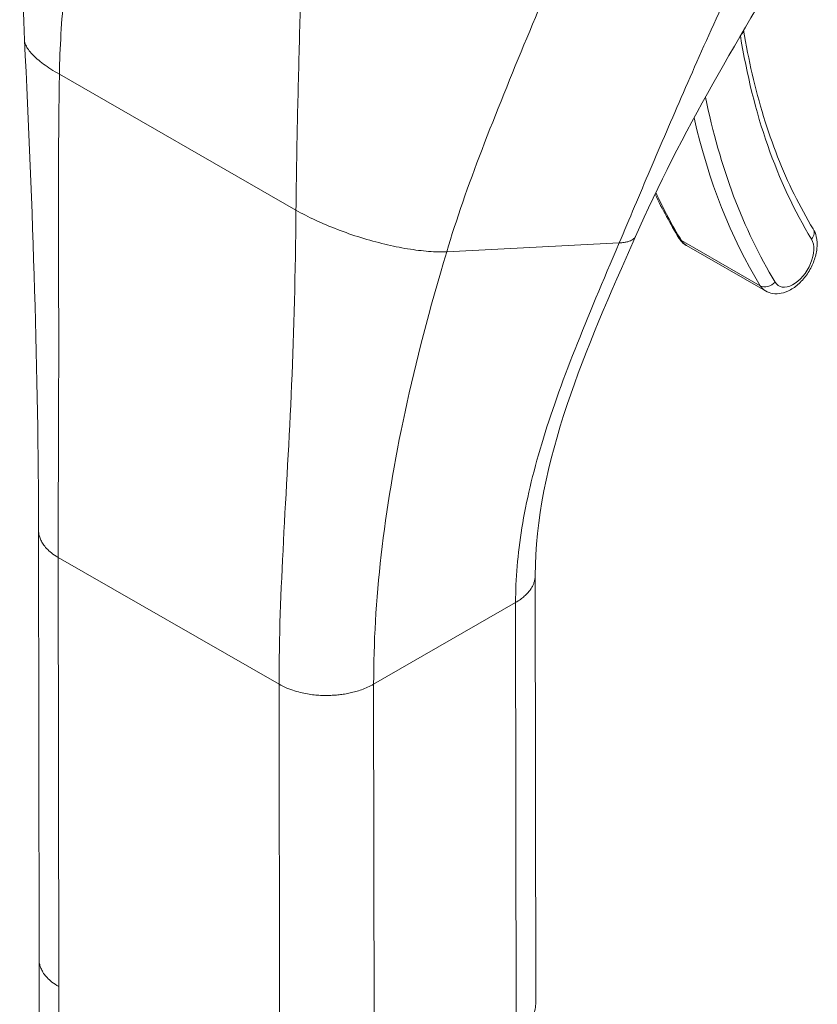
# Model space of a CAD drawing. Header units: inches. Extents: x 2 to 304, y 7 to 191.
# Tile 38 of 53: x 282.56 to 283.57, y 98.32 to 99.57. Entities that reach past the tile are written whole.
import ezdxf

# ---------------------------------------------------------------- set-up
doc = ezdxf.new("R2010")
doc.units = ezdxf.units.IN
doc.header["$LTSCALE"] = 18
doc.header["$MEASUREMENT"] = 0
doc.layers.add('Visible (ANSI)', color=7, linetype='Continuous', lineweight=5)
doc.layers.add('Visible Narrow (ANSI)', color=7, linetype='Continuous', lineweight=5)

msp = doc.modelspace()

# ---------------------------------------------------------------- linework, layer by layer
at = {"layer": 'Visible (ANSI)'}
for p, q in [((283.4054, 99.2799), (283.5056, 99.2223)), ((282.5825, 98.3725), (282.5819, 98.918)), ((283.2136, 98.3154), (283.213, 98.8609)), ((282.5825, 98.3715), (282.5838, 97.2131))]:
    msp.add_line(p, q, dxfattribs=at)
for points in [[(282.564, 99.5411), (282.5579, 99.6664), (282.5661, 99.7957), (282.5691, 99.9248)], [(283.5523, 99.677), (283.4741, 99.5496), (283.3981, 99.4222), (283.3403, 99.2914)], [(282.5819, 98.918), (282.5817, 99.1144), (282.5746, 99.3274), (282.564, 99.5411)], [(283.3653, 99.3455), (283.3746, 99.3261), (283.3847, 99.3074), (283.3956, 99.2895)], [(282.908, 99.2537), (282.908, 99.2537), (282.908, 99.2537), (282.908, 99.2537)], [(283.0333, 98.9964), (283.0333, 98.9964), (283.0333, 98.9964), (283.0333, 98.9964)], [(282.5825, 98.3725), (282.5825, 98.3725), (282.5825, 98.3725), (282.5825, 98.3725)], [(283.2136, 98.3154), (283.2136, 98.3154), (283.2136, 98.3154), (283.2136, 98.3154)]]:
    msp.add_open_spline(points, degree=3, dxfattribs=at)
for points, knots in [([(283.4779, 99.5537), (283.481, 99.5347), (283.4846, 99.5162), (283.493, 99.4796), (283.4979, 99.4615), (283.5086, 99.4264), (283.5146, 99.4093), (283.5275, 99.3764), (283.5345, 99.3605), (283.5496, 99.3299), (283.5577, 99.3152), (283.5662, 99.3011)], [2.9618674, 2.9618674, 2.9618674, 2.9618674, 3.0225055, 3.0225055, 3.0849866, 3.0849866, 3.1474678, 3.1474678, 3.2099489, 3.2099489, 3.27243, 3.27243, 3.27243, 3.27243]), ([(283.5056, 99.2223), (283.5085, 99.2206), (283.5118, 99.2195), (283.5186, 99.2185), (283.5222, 99.2187), (283.5298, 99.2201), (283.5338, 99.2217), (283.5419, 99.2263), (283.546, 99.2294), (283.5536, 99.2369), (283.557, 99.2412), (283.5629, 99.2505), (283.5654, 99.2554), (283.5691, 99.2655), (283.5704, 99.2708), (283.5715, 99.2812), (283.5713, 99.2864), (283.5693, 99.2948), (283.5681, 99.2981), (283.5662, 99.3011)], [3.581075, 3.581075, 3.581075, 3.581075, 3.802585, 3.802585, 4.045339, 4.045339, 4.347377, 4.347377, 4.707356, 4.707356, 5.074856, 5.074856, 5.437405, 5.437405, 5.802246, 5.802246, 6.170307, 6.170307, 6.414023, 6.414023, 6.414023, 6.414023]), ([(283.3403, 99.2914), (283.3085, 99.2193), (283.2773, 99.1486), (283.2291, 99.0046), (283.2129, 98.9305), (283.213, 98.8609)], [0, 0, 0, 0, 0.927491, 0.927491, 1.885784, 1.885784, 1.885784, 1.885784]), ([(283.3956, 99.2895), (283.396, 99.2888), (283.3965, 99.288), (283.3976, 99.2865), (283.3982, 99.2858), (283.3995, 99.2845), (283.4001, 99.2838), (283.4015, 99.2826), (283.4022, 99.282), (283.4038, 99.2809), (283.4045, 99.2803), (283.4054, 99.2799)], [3.27243, 3.27243, 3.27243, 3.27243, 3.3341591, 3.3341591, 3.3958882, 3.3958882, 3.4576172, 3.4576172, 3.5193463, 3.5193463, 3.5810753, 3.5810753, 3.5810753, 3.5810753])]:
    msp.add_open_spline(points, degree=3, knots=knots, dxfattribs=at)
at = {"layer": 'Visible Narrow (ANSI)'}
for p, q in [((282.9132, 99.5372), (282.9132, 99.5372)), ((282.9133, 99.5389), (282.9133, 99.5389)), ((282.6083, 99.4977), (282.909, 99.325)), ((283.1005, 99.2721), (283.3197, 99.2833)), ((283.3988, 99.2864), (283.499, 99.2289)), ((282.9019, 99.0706), (282.9019, 99.0706)), ((283.0294, 98.9735), (283.0294, 98.9735)), ((283.0305, 98.9801), (283.0305, 98.9801)), ((283.0197, 98.9072), (283.0197, 98.9072)), ((282.6074, 98.338), (282.6068, 98.8835)), ((282.6068, 98.8835), (282.8874, 98.7223)), ((283.0077, 98.7224), (283.1881, 98.8263)), ((283.1887, 98.2808), (283.1881, 98.8263)), ((282.888, 98.1768), (282.8874, 98.7223)), ((283.0083, 98.1769), (283.0077, 98.7224)), ((282.6074, 98.338), (282.6087, 97.1785))]:
    msp.add_line(p, q, dxfattribs=at)
for centre, major_axis, ratio, start_param, end_param in [((284.3728, 100.2406), (-0.6424, -1.1184), 0.578826, 5.66294, 5.97454), ((283.4637, 99.5532), (0.014, 0.0022), 0.66318, 5.524578, 6.040981), ((284.3727, 100.2405), (-0.679, -1.1822), 0.578826, 5.65155, 5.651552), ((284.3728, 100.2406), (-0.6791, -1.1823), 0.578826, 5.701444, 5.97454), ((284.3628, 100.2464), (-0.6862, -1.1946), 0.578826, 5.726306, 5.97454), ((284.2626, 100.3039), (-0.6862, -1.1946), 0.578826, 5.89637, 5.97454), ((283.5541, 99.2938), (0.0121, 0.0074), 0.776918, 5.116752, 6.283185), ((283.4077, 99.2969), (-0.0121, -0.0074), 0.776918, 0, 0.404366), ((283.4308, 99.3241), (-0.0254, -0.0442), 0.578826, 5.97454, 6.283185), ((283.541, 99.2608), (-0.0184, -0.032), 0.578826, 5.97454, 9.116133), ((283.5079, 99.2393), (-0.0121, -0.0074), 0.776918, 0.404366, 1.975165), ((283.531, 99.2666), (-0.0254, -0.0442), 0.578826, 5.97454, 6.283185)]:
    msp.add_ellipse(centre, major_axis=major_axis, ratio=ratio, start_param=start_param, end_param=end_param, dxfattribs=at)
for points, knots in [([(282.6083, 99.4977), (282.6089, 99.5315), (282.6111, 99.566), (282.6143, 99.6006), (282.6175, 99.6351), (282.6216, 99.6697), (282.6261, 99.7032), (282.6306, 99.7368), (282.6355, 99.7693), (282.6402, 99.8005)], [0, 0, 0, 0, 0.333333, 0.333333, 0.333333, 0.666667, 0.666667, 0.666667, 1, 1, 1, 1]), ([(283.3197, 99.2833), (283.3327, 99.314), (283.3457, 99.3448), (283.3592, 99.3764), (283.3726, 99.408), (283.3865, 99.4405), (283.4014, 99.4746), (283.4162, 99.5087), (283.432, 99.5445), (283.4495, 99.5825), (283.4669, 99.6205), (283.486, 99.6608), (283.5071, 99.7034)], [0, 0, 0, 0, 0.25, 0.25, 0.25, 0.5, 0.5, 0.5, 0.75, 0.75, 0.75, 1, 1, 1, 1]), ([(283.1005, 99.2721), (283.1127, 99.3128), (283.1278, 99.3561), (283.1454, 99.4021), (283.1629, 99.4481), (283.1829, 99.4968), (283.2024, 99.5438), (283.2219, 99.5908), (283.2409, 99.6361), (283.2584, 99.6805)], [0, 0, 0, 0, 0.3333333, 0.3333333, 0.3333333, 0.6666667, 0.6666667, 0.6666667, 0.9999999, 0.9999999, 0.9999999, 0.9999999]), ([(282.909, 99.325), (282.9093, 99.3589), (282.9099, 99.3944), (282.9106, 99.4304), (282.9114, 99.4663), (282.9123, 99.5027), (282.9133, 99.5383), (282.9142, 99.5739), (282.9151, 99.6087), (282.9158, 99.6422)], [0, 0, 0, 0, 0.333333, 0.333333, 0.333333, 0.666667, 0.666667, 0.666667, 1, 1, 1, 1]), ([(282.564, 99.5411), (282.5641, 99.5391), (282.5647, 99.5369), (282.5657, 99.5347), (282.5673, 99.5311), (282.57, 99.5272), (282.5738, 99.5232), (282.5776, 99.5192), (282.5824, 99.515), (282.5882, 99.5107), (282.594, 99.5064), (282.6007, 99.5021), (282.6083, 99.4977)], [0.4804056, 0.4804056, 0.4804056, 0.4804056, 0.5714286, 0.5714286, 0.5714286, 0.7142857, 0.7142857, 0.7142857, 0.8571429, 0.8571429, 0.8571429, 1, 1, 1, 1]), ([(282.6068, 98.8835), (282.6067, 98.9424), (282.6071, 99.0034), (282.6073, 99.0683), (282.6075, 99.1332), (282.6074, 99.202), (282.6073, 99.273), (282.6071, 99.3441), (282.6069, 99.4172), (282.6083, 99.4977)], [0, 0, 0, 0, 0.333333, 0.333333, 0.333333, 0.666667, 0.666667, 0.666667, 1, 1, 1, 1]), ([(282.8874, 98.7223), (282.8874, 98.7813), (282.8898, 98.841), (282.8931, 98.9042), (282.8964, 98.9673), (282.9004, 99.0338), (282.9034, 99.103), (282.9064, 99.1722), (282.9082, 99.2441), (282.909, 99.325)], [0, 0, 0, 0, 0.333333, 0.333333, 0.333333, 0.666667, 0.666667, 0.666667, 1, 1, 1, 1]), ([(282.909, 99.325), (282.9166, 99.3207), (282.9248, 99.3164), (282.9337, 99.3123), (282.9425, 99.3081), (282.9519, 99.3042), (282.9616, 99.3005), (282.9713, 99.2967), (282.9813, 99.2933), (282.9914, 99.2901), (283.0015, 99.287), (283.0117, 99.2842), (283.0217, 99.2818), (283.0316, 99.2794), (283.0414, 99.2774), (283.0508, 99.2758), (283.0602, 99.2743), (283.0692, 99.2732), (283.0775, 99.2726), (283.0858, 99.2719), (283.0935, 99.2718), (283.1005, 99.2721)], [0, 0, 0, 0, 0.142857, 0.142857, 0.142857, 0.285714, 0.285714, 0.285714, 0.428571, 0.428571, 0.428571, 0.571429, 0.571429, 0.571429, 0.714286, 0.714286, 0.714286, 0.857143, 0.857143, 0.857143, 1, 1, 1, 1]), ([(283.1881, 98.8263), (283.1881, 98.8559), (283.1906, 98.8875), (283.1961, 98.9212), (283.2015, 98.9548), (283.2099, 98.9903), (283.2212, 99.0281), (283.2326, 99.0659), (283.247, 99.1059), (283.2636, 99.1481), (283.2802, 99.1904), (283.299, 99.2348), (283.3197, 99.2833)], [0, 0, 0, 0, 0.25, 0.25, 0.25, 0.5, 0.5, 0.5, 0.75, 0.75, 0.75, 1, 1, 1, 1]), ([(283.3197, 99.2833), (283.322, 99.2835), (283.3241, 99.2837), (283.3259, 99.2839), (283.3276, 99.2842), (283.329, 99.2845), (283.3303, 99.2848), (283.3304, 99.2849), (283.3305, 99.2849), (283.3306, 99.2849), (283.3319, 99.2853), (283.3331, 99.2856), (283.3341, 99.2861), (283.335, 99.2865), (283.3359, 99.2869), (283.3366, 99.2874), (283.3367, 99.2874), (283.3367, 99.2875), (283.3368, 99.2875), (283.3374, 99.2879), (283.338, 99.2883), (283.3384, 99.2888), (283.3389, 99.2892), (283.3393, 99.2897), (283.3397, 99.2902), (283.3398, 99.2905), (283.34, 99.2908), (283.3402, 99.291), (283.3402, 99.2911), (283.3403, 99.2912), (283.3403, 99.2914)], [0, 0, 0, 0, 0.0668777, 0.0668777, 0.0668777, 0.125, 0.125, 0.125, 0.129566, 0.129566, 0.129566, 0.1888385, 0.1888385, 0.1888385, 0.2446155, 0.2446155, 0.2446155, 0.25, 0.25, 0.25, 0.2970571, 0.2970571, 0.2970571, 0.3477663, 0.3477663, 0.3477663, 0.375, 0.375, 0.375, 0.3855058, 0.3855058, 0.3855058, 0.3855058]), ([(283.0077, 98.7224), (283.0076, 98.7747), (283.0107, 98.8291), (283.0172, 98.8867), (283.0238, 98.9443), (283.0339, 99.0051), (283.0476, 99.0688), (283.0613, 99.1325), (283.0786, 99.1992), (283.1005, 99.2721)], [0, 0, 0, 0, 0.333333, 0.333333, 0.333333, 0.666667, 0.666667, 0.666667, 1, 1, 1, 1]), ([(282.5819, 98.918), (282.5819, 98.917), (282.582, 98.9145), (282.5828, 98.9104), (282.5846, 98.9055), (282.5874, 98.9004), (282.5918, 98.8949), (282.5979, 98.8892), (282.6035, 98.8854), (282.6068, 98.8835)], [0.5520182, 0.5520182, 0.5520182, 0.5520182, 0.6, 0.6666667, 0.7333333, 0.8, 0.8666667, 0.9333333, 1, 1, 1, 1]), ([(283.1881, 98.8263), (283.1904, 98.8276), (283.1944, 98.8302), (283.1993, 98.8341), (283.2033, 98.8381), (283.2065, 98.8419), (283.209, 98.8458), (283.2108, 98.8496), (283.2121, 98.8535), (283.2128, 98.8573), (283.213, 98.8598), (283.213, 98.8609)], [0, 0, 0, 0, 0.0625, 0.125, 0.1875, 0.25, 0.3125, 0.375, 0.4375, 0.5, 0.5508124, 0.5508124, 0.5508124, 0.5508124]), ([(282.6074, 98.338), (282.6041, 98.3399), (282.6013, 98.3418), (282.5989, 98.3437), (282.5965, 98.3456), (282.5944, 98.3475), (282.5927, 98.3494), (282.5909, 98.3512), (282.5895, 98.3531), (282.5883, 98.3548), (282.5871, 98.3566), (282.5861, 98.3583), (282.5854, 98.36), (282.5846, 98.3617), (282.584, 98.3633), (282.5836, 98.3649), (282.5831, 98.3664), (282.5828, 98.3679), (282.5827, 98.3694), (282.5826, 98.3705), (282.5825, 98.3715), (282.5825, 98.3725)], [0, 0, 0, 0, 0.0666667, 0.0666667, 0.0666667, 0.1333333, 0.1333333, 0.1333333, 0.2, 0.2, 0.2, 0.2666667, 0.2666667, 0.2666667, 0.3333333, 0.3333333, 0.3333333, 0.4, 0.4, 0.4, 0.44793, 0.44793, 0.44793, 0.44793]), ([(283.2136, 98.3154), (283.2136, 98.3143), (283.2135, 98.3132), (283.2134, 98.3121), (283.2132, 98.3107), (283.213, 98.3094), (283.2126, 98.3081), (283.2123, 98.3068), (283.2119, 98.3055), (283.2113, 98.3042), (283.2108, 98.3029), (283.2102, 98.3016), (283.2095, 98.3003), (283.2087, 98.299), (283.2079, 98.2978), (283.207, 98.2965), (283.206, 98.2952), (283.205, 98.2939), (283.2038, 98.2926), (283.2026, 98.2913), (283.2013, 98.29), (283.1998, 98.2887), (283.1983, 98.2874), (283.1967, 98.2861), (283.1948, 98.2847), (283.193, 98.2834), (283.191, 98.2821), (283.1887, 98.2808)], [0.4492928, 0.4492928, 0.4492928, 0.4492928, 0.5, 0.5, 0.5, 0.5625, 0.5625, 0.5625, 0.625, 0.625, 0.625, 0.6875, 0.6875, 0.6875, 0.75, 0.75, 0.75, 0.8125, 0.8125, 0.8125, 0.875, 0.875, 0.875, 0.9375, 0.9375, 0.9375, 1, 1, 1, 1])]:
    msp.add_open_spline(points, degree=3, knots=knots, dxfattribs=at)
msp.add_open_spline([(282.8874, 98.7223), (282.8907, 98.7204), (282.8973, 98.7172), (282.9073, 98.7137), (282.9168, 98.7112), (282.9258, 98.7095), (282.9342, 98.7085), (282.9421, 98.708), (282.9496, 98.708), (282.9568, 98.7083), (282.9638, 98.7089), (282.9708, 98.7098), (282.9778, 98.7112), (282.9849, 98.7129), (282.9923, 98.7153), (283, 98.7183), (283.0051, 98.7209), (283.0077, 98.7224)], degree=3, dxfattribs=at)

doc.saveas('drawing.dxf')
